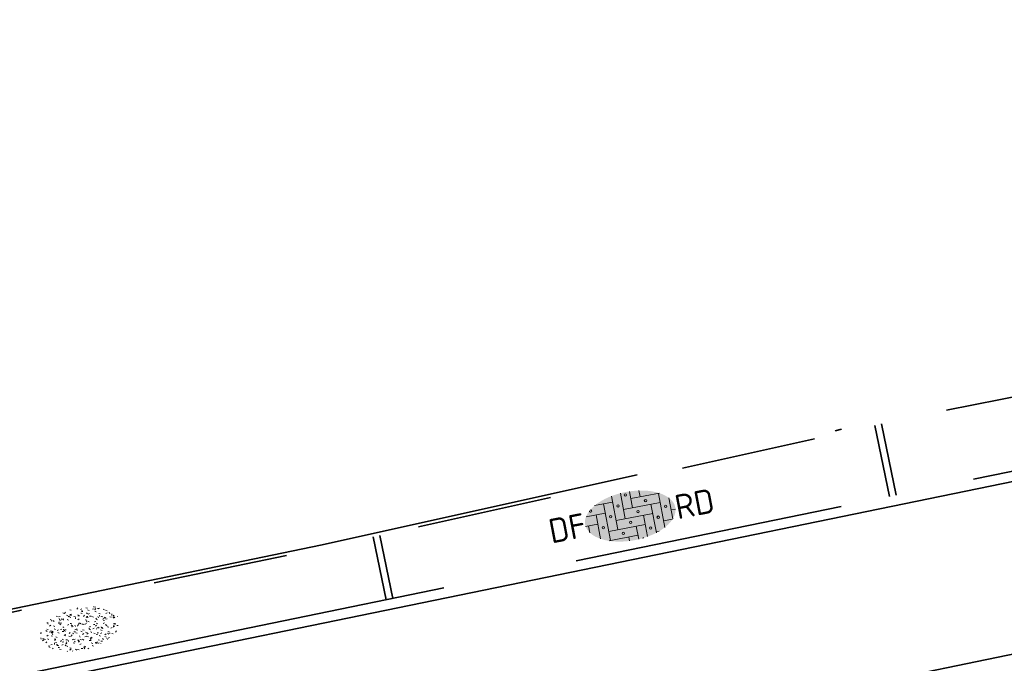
# Model space of a CAD drawing. Header units: metres. Extents: x 0 to 269924, y 0 to 933292.
# Tile 190 of 247: x 135079 to 135093, y 466677 to 466687. Entities that reach past the tile are written whole.
import ezdxf
from ezdxf import colors
from ezdxf.entities.mleader import LeaderData, LeaderLine
from ezdxf.enums import TextEntityAlignment as Align
from ezdxf.math import Vec2, Vec3

# ---------------------------------------------------------------- set-up
doc = ezdxf.new("R2010")
doc.units = ezdxf.units.M
for name, pattern in [('VH-OPSLUITBAND_100X200', [16, 8, -2, 4, -2]), ('VH-OPSLUITBAND_150X250', [24, 16, -2, 4, -2]), ('XX-HIDDEN', [4, 2, -2]), ('XX-PROJECTGRENS', [18, 12, -3, 0, -3])]:
    doc.linetypes.add(name, pattern=pattern)
doc.layers.add('N-WE-GR-GRAS-S', color=7, linetype='Continuous', lineweight=18, true_color=0x00a500)
for name, color, linetype, lineweight in [('N-WE-KG-GRENS_PROJECT-G', 7, 'XX-PROJECTGRENS', 35), ('N-WE-VH-GOOT_STRAATBAKSTEEN-G', 170, 'Continuous', 35), ('N-WE-VH-KANTOPSLUITING_OPSLUITBAND_100X200-G', 150, 'VH-OPSLUITBAND_100X200', 35), ('N-WE-VH-KANTOPSLUITING_OPSLUITBAND_150X250-G', 150, 'VH-OPSLUITBAND_150X250', 35), ('N-WE-VH-KANTOPSLUITING_VOORKANTBAND-G', 50, 'Continuous', 35), ('N-WE-VH-MATERIAALGRENS-G', 7, 'XX-HIDDEN', 35), ('N-WE-VH-VERHARDING-T18', 10, 'Continuous', 18), ('N-WE-VH-VERHARDING_STRAATBAKSTEEN-S', 7, 'Continuous', 18)]:
    doc.layers.add(name, color=color, linetype=linetype, lineweight=lineweight)
doc.styles.add('NLCS-ISO', font='NLCS-ISO.ttf')
doc.styles.add('NLCS-ISO-M200-T18', font='NLCS-ISO.ttf', dxfattribs={"height": 0.36})

# ---------------------------------------------------------------- blocks, each defined once
blk = doc.blocks.new('SVH-SBS_DIKFORMAAT_ELLEBOOG_KL-SO')
h = blk.add_hatch(color=254)
edge = h.paths.add_edge_path()
edge.add_ellipse((1.092, 0.124), major_axis=(3.395, 0), ratio=0.533267, start_angle=0, end_angle=360)
for p, q in [((0, 1.839), (0, -0.69)), ((0.69, 1.922), (0.69, 0)), ((1.38, 1.928), (1.38, 0.69)), ((2.07, 1.858), (2.07, 1.38)), ((-1.354, 1.38), (0, 1.38)), ((-0.69, 1.38), (-0.69, -1.38)), ((1.38, 1.38), (3.537, 1.38)), ((3.45, 1.38), (3.45, -1.178)), ((4.14, 0.921), (4.14, -0.672)), ((-2.295, 0), (-1.38, 0)), ((-2.133, 0.69), (-0.69, 0.69)), ((-1.38, 0.69), (-1.38, -1.117)), ((0, 0), (2.76, 0)), ((0.69, 0.69), (3.45, 0.69)), ((2.76, 0.69), (2.76, -1.452)), ((4.14, 0), (4.478, 0)), ((-2.07, 0), (-2.07, -0.535)), ((-0.69, -0.69), (2.07, -0.69)), ((1.38, -0.69), (1.38, -1.679)), ((2.07, 0), (2.07, -1.609)), ((3.45, -0.69), (4.124, -0.69)), ((-0.797, -1.38), (1.38, -1.38)), ((0.69, -1.38), (0.69, -1.673)), ((2.76, -1.38), (2.98, -1.38))]:
    blk.add_line(p, q)
for centre in [(1.035, 1.725), (0.345, 1.035), (2.415, 1.035), (-0.345, 0.345), (1.725, 0.345), (3.795, 0.345), (-1.035, -0.345), (1.035, -0.345), (3.105, -0.345), (0.345, -1.035), (2.415, -1.035)]:
    blk.add_circle(centre, 0.0881)
for centre, start, end in [((-1.725, 1.035), 158.91241, 101.19023), ((1.725, -1.725), 59.09113, 132.34328)]:
    blk.add_arc(centre, 0.0881, start, end)
at = {"style": 'NLCS-ISO'}
blk.add_attdef('FORMAAT', text='', height=1.8, dxfattribs=at).set_placement((-2.303, 0.124), align=Align.MIDDLE_RIGHT)
blk.add_attdef('KLEUR', text='', height=1.8, dxfattribs=at).set_placement((4.487, 0.124), align=Align.MIDDLE_LEFT)
at = {"style": 'NLCS-ISO', "flags": 1}
blk.add_attdef('FUNCTIE', text='', height=1.8, dxfattribs=at).set_placement((0.116, -3.585), align=Align.MIDDLE_CENTER)
blk = doc.blocks.new('SGR-GRAS_01-SO')
at = {"ltscale": 0.1}
for p, q in [((-0.562, 0.919), (-0.509, 0.972)), ((-0.212, 0.998), (-0.269, 1.031)), ((0.073, 0.993), (0.138, 1.031)), ((-1.448, 0.644), (-1.521, 0.664)), ((-1.469, 0.576), (-1.482, 0.65)), ((-1.427, 0.476), (-1.354, 0.496)), ((-1.302, 0.761), (-1.324, 0.774)), ((-1.284, 0.684), (-1.278, 0.759)), ((-1.154, 0.647), (-1.207, 0.7)), ((-0.939, 0.84), (-1.004, 0.878)), ((-0.968, 0.512), (-0.915, 0.565)), ((-0.893, 0.496), (-0.965, 0.515)), ((-0.892, 0.812), (-0.817, 0.812)), ((-0.873, 0.655), (-0.886, 0.729)), ((-0.871, 0.625), (-0.799, 0.644)), ((-0.804, 0.474), (-0.869, 0.511)), ((-0.73, 0.647), (-0.783, 0.7)), ((-0.689, 0.607), (-0.682, 0.682)), ((-0.576, 0.919), (-0.64, 0.957)), ((-0.441, 0.553), (-0.506, 0.59)), ((-0.427, 0.785), (-0.499, 0.804)), ((-0.425, 0.706), (-0.36, 0.743)), ((-0.305, 0.647), (-0.358, 0.7)), ((-0.317, 0.812), (-0.242, 0.812)), ((-0.316, 0.774), (-0.244, 0.793)), ((-0.278, 0.735), (-0.291, 0.809)), ((-0.078, 0.632), (-0.143, 0.669)), ((-0.093, 0.53), (-0.087, 0.604)), ((-0.002, 0.47), (0.071, 0.489)), ((0.128, 0.636), (0.056, 0.656)), ((0.119, 0.647), (0.066, 0.7)), ((0.286, 0.711), (0.221, 0.748)), ((0.239, 0.923), (0.312, 0.942)), ((0.258, 0.812), (0.333, 0.812)), ((0.317, 0.814), (0.304, 0.888)), ((0.322, 0.565), (0.375, 0.618)), ((0.429, 0.477), (0.494, 0.514)), ((0.543, 0.647), (0.49, 0.7)), ((0.502, 0.452), (0.509, 0.527)), ((0.594, 0.925), (0.522, 0.945)), ((0.554, 0.619), (0.626, 0.638)), ((0.649, 0.79), (0.584, 0.827)), ((0.684, 0.487), (0.611, 0.507)), ((0.833, 0.812), (0.908, 0.812)), ((0.912, 0.894), (0.907, 0.925)), ((0.967, 0.647), (0.914, 0.7)), ((0.927, 0.764), (0.992, 0.802)), ((1.012, 0.869), (0.947, 0.906)), ((1.15, 0.777), (1.077, 0.796)), ((1.147, 0.502), (1.082, 0.54)), ((1.109, 0.767), (1.182, 0.787)), ((1.392, 0.647), (1.339, 0.7)), ((1.51, 0.581), (1.445, 0.619)), ((-1.964, -0.07), (-1.977, 0.004)), ((-1.93, 0.188), (-1.925, 0.244)), ((-1.893, 0.237), (-1.921, 0.253)), ((-1.668, 0.023), (-1.595, 0.043)), ((-1.596, 0.241), (-1.649, 0.294)), ((-1.53, 0.316), (-1.595, 0.353)), ((-1.517, 0.187), (-1.442, 0.187)), ((-1.358, 0.206), (-1.431, 0.226)), ((-1.421, 0.131), (-1.356, 0.168)), ((-1.369, 0.009), (-1.382, 0.083)), ((-1.375, 0.106), (-1.322, 0.159)), ((-1.334, 0.111), (-1.328, 0.186)), ((-1.167, 0.395), (-1.232, 0.432)), ((-1.172, 0.241), (-1.225, 0.294)), ((-1.112, 0.172), (-1.04, 0.192)), ((-1.032, 0.028), (-1.097, 0.066)), ((-0.942, 0.187), (-0.867, 0.187)), ((-0.923, 0.418), (-0.858, 0.456)), ((-0.803, 0.057), (-0.875, 0.077)), ((-0.747, 0.241), (-0.8, 0.294)), ((-0.773, 0.089), (-0.786, 0.163)), ((-0.739, 0.034), (-0.732, 0.109)), ((-0.669, 0.107), (-0.734, 0.145)), ((-0.557, 0.321), (-0.485, 0.34)), ((-0.337, 0.347), (-0.41, 0.366)), ((-0.323, 0.241), (-0.376, 0.294)), ((-0.306, 0.186), (-0.371, 0.224)), ((-0.367, 0.187), (-0.292, 0.187)), ((-0.243, 0.017), (-0.17, 0.036)), ((-0.178, 0.169), (-0.191, 0.242)), ((-0.143, -0.043), (-0.137, 0.032)), ((-0.085, 0.159), (-0.032, 0.212)), ((-0.069, 0.189), (-0.004, 0.227)), ((0.057, 0.265), (-0.008, 0.303)), ((0.101, 0.241), (0.048, 0.294)), ((0.218, 0.198), (0.146, 0.217)), ((0.208, 0.187), (0.283, 0.187)), ((0.313, 0.166), (0.385, 0.185)), ((0.42, 0.344), (0.355, 0.382)), ((0.417, 0.248), (0.404, 0.322)), ((0.526, 0.241), (0.472, 0.294)), ((0.555, -0.022), (0.49, 0.015)), ((0.774, 0.049), (0.701, 0.069)), ((0.784, 0.423), (0.719, 0.461)), ((0.783, 0.187), (0.858, 0.187)), ((0.918, 0.057), (0.853, 0.094)), ((0.868, 0.315), (0.941, 0.334)), ((0.95, 0.241), (0.897, 0.294)), ((1.012, 0.328), (0.999, 0.402)), ((1.098, 0.375), (1.104, 0.45)), ((1.239, 0.338), (1.167, 0.358)), ((1.183, 0.011), (1.255, 0.03)), ((1.206, 0.212), (1.259, 0.265)), ((1.282, 0.136), (1.217, 0.173)), ((1.283, 0.248), (1.348, 0.286)), ((1.374, 0.241), (1.321, 0.294)), ((1.358, 0.187), (1.433, 0.187)), ((1.424, 0.463), (1.496, 0.483)), ((1.645, 0.215), (1.58, 0.252)), ((1.607, 0.407), (1.594, 0.481)), ((1.693, 0.298), (1.7, 0.373)), ((1.795, 0.19), (1.722, 0.209)), ((1.738, 0.159), (1.81, 0.179)), ((1.798, 0.241), (1.745, 0.294)), ((1.933, 0.187), (1.948, 0.187)), ((-1.918, -0.157), (-1.854, -0.119)), ((-1.824, -0.083), (-1.897, -0.064)), ((-1.759, -0.13), (-1.823, -0.092)), ((-1.782, -0.301), (-1.729, -0.248)), ((-1.624, -0.496), (-1.689, -0.459)), ((-1.613, -0.166), (-1.667, -0.113)), ((-1.567, -0.438), (-1.492, -0.438)), ((-1.395, -0.051), (-1.46, -0.013)), ((-1.385, -0.462), (-1.378, -0.387)), ((-1.353, -0.281), (-1.281, -0.261)), ((-1.269, -0.232), (-1.341, -0.212)), ((-1.261, -0.417), (-1.326, -0.38)), ((-1.269, -0.557), (-1.282, -0.483)), ((-1.189, -0.166), (-1.242, -0.113)), ((-1.065, -0.386), (-1, -0.348)), ((-0.992, -0.438), (-0.917, -0.438)), ((-0.897, -0.338), (-0.962, -0.301)), ((-0.765, -0.166), (-0.818, -0.113)), ((-0.798, -0.132), (-0.726, -0.112)), ((-0.789, -0.539), (-0.782, -0.464)), ((-0.713, -0.381), (-0.786, -0.361)), ((-0.674, -0.477), (-0.687, -0.403)), ((-0.534, -0.259), (-0.599, -0.222)), ((-0.567, -0.098), (-0.502, -0.061)), ((-0.491, -0.248), (-0.438, -0.195)), ((-0.484, -0.436), (-0.411, -0.416)), ((-0.417, -0.438), (-0.342, -0.438)), ((-0.341, -0.166), (-0.394, -0.113)), ((-0.248, -0.091), (-0.32, -0.072)), ((-0.171, -0.18), (-0.236, -0.143)), ((-0.078, -0.398), (-0.091, -0.324)), ((0.084, -0.166), (0.031, -0.113)), ((0.072, -0.287), (0.144, -0.268)), ((0.192, -0.101), (0.127, -0.064)), ((0.158, -0.438), (0.233, -0.438)), ((0.308, -0.24), (0.235, -0.221)), ((0.327, -0.468), (0.262, -0.43)), ((0.287, -0.327), (0.352, -0.289)), ((0.452, -0.12), (0.459, -0.046)), ((0.508, -0.166), (0.455, -0.113)), ((0.517, -0.318), (0.504, -0.244)), ((0.69, -0.389), (0.625, -0.351)), ((0.627, -0.138), (0.7, -0.119)), ((0.733, -0.438), (0.808, -0.438)), ((0.785, -0.039), (0.85, -0.002)), ((0.863, -0.389), (0.791, -0.37)), ((0.799, -0.195), (0.852, -0.142)), ((0.932, -0.166), (0.879, -0.113)), ((0.942, -0.442), (1.014, -0.423)), ((1.053, -0.31), (0.988, -0.272)), ((1.048, -0.198), (1.054, -0.123)), ((1.112, -0.239), (1.099, -0.165)), ((1.329, -0.1), (1.256, -0.08)), ((1.356, -0.166), (1.303, -0.113)), ((1.308, -0.438), (1.383, -0.438)), ((1.416, -0.231), (1.351, -0.193)), ((1.497, -0.293), (1.569, -0.274)), ((1.639, -0.268), (1.704, -0.231)), ((1.643, -0.275), (1.65, -0.2)), ((1.707, -0.159), (1.694, -0.085)), ((1.779, -0.152), (1.715, -0.114)), ((1.781, -0.166), (1.728, -0.113)), ((1.884, -0.248), (1.812, -0.229)), ((-1.631, -0.572), (-1.684, -0.519)), ((-1.535, -0.657), (-1.498, -0.636)), ((-1.207, -0.572), (-1.26, -0.519)), ((-1.179, -0.67), (-1.252, -0.651)), ((-1.126, -0.784), (-1.191, -0.746)), ((-1.039, -0.585), (-0.967, -0.565)), ((-0.898, -0.654), (-0.845, -0.601)), ((-0.836, -0.943), (-0.853, -0.926)), ((-0.783, -0.572), (-0.836, -0.519)), ((-0.763, -0.705), (-0.828, -0.667)), ((-0.725, -0.889), (-0.652, -0.869)), ((-0.709, -0.902), (-0.644, -0.864)), ((-0.624, -0.819), (-0.696, -0.799)), ((-0.582, -0.994), (-0.587, -0.97)), ((-0.399, -0.626), (-0.464, -0.588)), ((-0.376, -0.979), (-0.429, -0.926)), ((-0.358, -0.572), (-0.411, -0.519)), ((-0.265, -0.992), (-0.33, -0.955)), ((-0.158, -0.529), (-0.23, -0.51)), ((-0.211, -0.614), (-0.146, -0.577)), ((-0.193, -0.616), (-0.187, -0.541)), ((-0.169, -0.74), (-0.097, -0.72)), ((-0.068, -0.968), (-0.141, -0.948)), ((-0.036, -0.547), (-0.101, -0.509)), ((-0.014, -1.008), (0.039, -0.955)), ((0.048, -0.979), (-0.005, -0.926)), ((0.021, -0.964), (0.008, -0.89)), ((0.066, -0.572), (0.013, -0.519)), ((0.099, -0.913), (0.034, -0.876)), ((0.397, -0.678), (0.325, -0.659)), ((0.386, -0.591), (0.459, -0.572)), ((0.393, -0.601), (0.446, -0.548)), ((0.462, -0.834), (0.397, -0.797)), ((0.402, -0.693), (0.409, -0.618)), ((0.472, -0.979), (0.419, -0.926)), ((0.49, -0.572), (0.437, -0.519)), ((0.617, -0.884), (0.604, -0.81)), ((0.643, -0.843), (0.708, -0.806)), ((0.701, -0.895), (0.773, -0.876)), ((0.825, -0.755), (0.76, -0.718)), ((0.856, -0.938), (0.844, -0.926)), ((0.914, -0.572), (0.861, -0.519)), ((0.953, -0.827), (0.88, -0.808)), ((0.998, -0.77), (1.004, -0.696)), ((1.188, -0.676), (1.123, -0.639)), ((1.141, -0.556), (1.206, -0.518)), ((1.212, -0.805), (1.199, -0.731)), ((1.256, -0.746), (1.328, -0.727)), ((1.339, -0.572), (1.286, -0.519)), ((1.419, -0.538), (1.346, -0.518)), ((1.551, -0.597), (1.486, -0.56)), ((1.684, -0.547), (1.736, -0.495)), ((1.713, -0.522), (1.71, -0.519)), ((0.172, -1.037), (0.218, -1.024))]:
    blk.add_line(p, q, dxfattribs=at)
at = {"ltscale": 0.1, "style": 'NLCS-ISO'}
blk.add_attdef('TYPE', text='', height=0.5, dxfattribs=at).set_placement((3.471, -0.016), align=Align.MIDDLE_CENTER)

msp = doc.modelspace()

# ---------------------------------------------------------------- linework, layer by layer
at = {"layer": 'N-WE-KG-GRENS_PROJECT-G', "flags": 128}
msp.add_lwpolyline([(133942.152, 466524.013), (133955.533, 466522.507), (133956.145, 466521.626), (133962.811, 466521.355), (133963.543, 466522.67), (133965.054, 466522.563), (133965.551, 466521.193), (133981.5, 466520.334), (133981.565, 466520.896), (133982.028, 466520.86), (133994.134, 466520.33), (133994.151, 466519.671), (134009.067, 466519.478), (134013.911, 466519.512), (134027.732, 466519.636), (134028.693, 466519.554), (134034.796, 466519.611), (134050.86, 466519.659), (134068.501, 466520.152), (134071.254, 466520.237), (134077.26, 466520.692), (134094.041, 466522.635), (134101.385, 466523.282), (134101.428, 466523.91), (134128.995, 466527.092), (134141.938, 466528.627), (134148.421, 466529.392), (134148.476, 466529.087), (134157.108, 466530.24), (134157.762, 466530.339), (134157.953, 466529.076), (134163.706, 466529.946), (134172.69, 466531.055), (134201.838, 466535.069), (134202.197, 466534.878), (134203.304, 466535.042), (134208.161, 466535.722), (134214.682, 466536.673), (134215.15, 466536.846), (134235.766, 466539.754), (134239.587, 466540.449), (134251.117, 466542.218), (134251.536, 466542.09), (134264.479, 466543.833), (134264.487, 466544.317), (134273.56, 466545.641), (134273.608, 466545.287), (134285.679, 466546.863), (134299.118, 466548.971), (134309.192, 466550.345), (134329.805, 466553.659), (134341.526, 466555.206), (134346.97, 466556.112), (134351.977, 466556.025), (134358.949, 466556.887), (134359.186, 466557.313), (134365.426, 466557.917), (134389.225, 466560.758), (134395.395, 466561.519), (134400.633, 466562.019), (134418.638, 466563.907), (134426.404, 466566.343), (134432.472, 466567.14), (134437.532, 466567.422), (134444.848, 466568.25), (134448.277, 466568.388), (134484.594, 466572.762), (134486.539, 466572.966), (134490.599, 466573.546), (134498.499, 466574.536), (134514.318, 466576.701), (134542.397, 466581.367), (134546.702, 466582.122), (134551.593, 466582.441), (134551.871, 466583.179), (134557.906, 466584.406), (134558.276, 466584.115), (134567.36, 466586.004), (134582.717, 466588.715), (134583.108, 466588.972), (134590.444, 466590.398), (134630.038, 466598.271), (134633.264, 466598.923), (134632.087, 466604.993), (134646.051, 466607.537), (134647.414, 466607.429), (134666.972, 466611.405), (134675.342, 466617.463), (134674.819, 466607.593), (134696.995, 466610.537), (134702.172, 466611.327), (134706.525, 466612.071), (134709.085, 466612.323), (134712.087, 466612.776), (134715, 466613.203), (134716.349, 466613.229), (134723.364, 466613.968), (134738.981, 466616.639), (134746.062, 466617.28), (134746.09, 466616.641), (134760.121, 466618.861), (134759.993, 466619.829), (134768.446, 466621.137), (134784.615, 466623.738), (134787.541, 466625.072), (134796.772, 466626.479), (134796.899, 466625.715), (134813.878, 466628.545), (134820.226, 466629.584), (134847.68, 466634.234), (134881.79, 466639.204), (134881.926, 466639.532), (134884.43, 466640.009), (134893.797, 466641.711), (134903.085, 466643.328), (134904.138, 466643.527), (134920.265, 466646.374), (134921.332, 466646.578), (134937.367, 466649.518), (134938.501, 466649.708), (134961.555, 466654.096), (134967.764, 466655.262), (134974.722, 466656.563), (134984.23, 466658.491), (134992.023, 466659.998), (134995.809, 466660.766), (135000.442, 466661.693), (135009.695, 466663.648), (135010.659, 466663.869), (135018.832, 466665.618), (135021.92, 466666.314), (135034.093, 466668.943), (135034.161, 466668.769), (135043.8, 466670.832), (135059.084, 466674.02), (135068.771, 466676.078), (135083.089, 466679.034), (135091.902, 466680.993), (135097.488, 466682.166), (135104.831, 466683.651), (135116.534, 466686.231), (135119.892, 466686.792), (135126.3, 466688.013), (135127.347, 466688.196), (135130.448, 466688.891), (135135.602, 466689.887), (135140.19, 466691.518), (135166.592, 466696.94), (135182.368, 466700.724), (135201.902, 466704.748), (135203.941, 466705.082), (135209.867, 466705.957), (135217.801, 466707.782), (135228.821, 466709.933), (135242.391, 466712.598), (135277.698, 466719.723), (135279.457, 466720.111), (135279.55, 466721.578), (135288.178, 466723.073), (135350.963, 466735.305), (135501.986, 466763.685), (135501.162, 466761.839), (135525.132, 466766.833), (135533.639, 466768.672), (135569.042, 466775.188), (135582.767, 466777.378), (135584.022, 466777.634), (135585.675, 466776.264, 0.01918), (135652.451, 466792.01), (135652.891, 466793.457), (135660.981, 466795.919), (135661.574, 466796.074), (135664.481, 466796.836), (135665.946, 466796.651), (135673.558, 466799.328), (135680.977, 466801.739), (135687.276, 466804.201), (135692.547, 466806.295), (135705.432, 466809.743), (135712.094, 466810.706), (135728.145, 466817.035), (135760.285, 466825.832), (135773.458, 466829.179), (135789.116, 466834.08), (135813.029, 466842.892), (135823.352, 466846.718), (135839.426, 466852.91), (135860.96, 466860.89), (135867.928, 466863.26), (135895.199, 466872.784), (135899.312, 466861.8), (135873.359, 466852.082), (135873.188, 466848.843), (135867.814, 466846.669), (135856.104, 466842.036), (135847.253, 466838.505), (135830.033, 466832.514), (135818.854, 466828.652), (135812.865, 466826.949), (135808.959, 466825.804), (135805.053, 466824.658), (135770.731, 466814.307), (135766.971, 466812.016), (135761.879, 466808.079), (135757.591, 466807.133), (135743.839, 466803.566), (135724.075, 466798.35), (135721.275, 466798.229), (135720.422, 466801.401), (135715.133, 466799.834), (135698.553, 466794.754), (135698.279, 466793.693), (135686.038, 466790.352), (135686.038, 466789.248), (135686.038, 466787.562), (135681.985, 466786.092), (135677.719, 466785.319), (135623.458, 466770.711), (135607.41, 466767.662), (135584.355, 466763.142), (135577.091, 466761.475), (135570.47, 466760.803), (135524.714, 466753.103), (135522.642, 466752.878), (135515.666, 466751.661), (135498.388, 466748.218), (135460.498, 466741.759), (135438.515, 466737.953), (135402.134, 466731.048), (135401.842, 466732.671), (135396.111, 466731.637), (135390.927, 466730.659), (135374.008, 466727.423), (135342.463, 466720.896), (135337.831, 466720.249), (135332.781, 466719.412), (135316.41, 466716.549), (135312.764, 466716.512), (135301.04, 466714.003), (135296.667, 466713.077), (135288.078, 466711.338), (135288.031, 466710.414), (135288.066, 466708.643), (135283.612, 466707.738), (135244.114, 466700.084), (135242.59, 466702.114), (135218.779, 466697.088), (135216.4, 466696.736), (135207.126, 466694.996), (135197.842, 466693.22), (135196.987, 466690.777), (135188.214, 466689.009), (135186.218, 466690.919), (135157.953, 466685.339), (135157.545, 466682.623), (135152.388, 466681.564), (135151.517, 466683.806), (135135.729, 466680.62), (135134.464, 466677.149), (135128.184, 466675.854), (135125.788, 466678.571), (135109.606, 466675.114), (135107.871, 466673.543), (135107.871, 466672.134), (135099.469, 466670.442), (135080.265, 466666.625), (135079.406, 466666.151), (135069.61, 466664.202), (135057.638, 466661.759), (135035.803, 466657.155), (135033.723, 466658.689), (135013.618, 466654.679), (135014.198, 466652.086), (135012.612, 466651.731), (135012.176, 466654.16), (134999.525, 466651.581), (134981.058, 466648.065), (134978.74, 466647.609), (134978.586, 466647.723), (134973.29, 466646.777), (134967.912, 466645.754), (134966.071, 466645.409), (134952.75, 466642.776), (134952.592, 466643.577), (134951.246, 466643.315), (134944.955, 466642.097), (134940.872, 466641.345), (134939.907, 466640.789), (134925.329, 466637.906), (134925.171, 466637.877), (134925.333, 466636.966), (134925.553, 466635.733), (134922.159, 466635.157), (134921.983, 466636.201), (134920.712, 466635.973), (134906.644, 466633.431), (134906.509, 466633.768), (134899.927, 466632.517), (134896.041, 466630.574), (134862.297, 466626.202), (134861.423, 466623.924), (134854.723, 466622.819), (134853.222, 466624.597), (134834.721, 466621.381), (134818.755, 466618.638), (134803.128, 466616.182), (134801.097, 466614.744), (134787.48, 466613.242), (134768.983, 466610.888), (134755.14, 466609.258), (134754.957, 466609.237), (134754.786, 466610.217), (134731.872, 466606.359), (134713.4, 466603.055), (134699.607, 466600.717), (134685.428, 466598.156), (134675.878, 466596.194), (134672.276, 466595.656), (134668.91, 466595.016), (134645.926, 466591.058), (134638.577, 466590.001), (134611.474, 466584.899), (134601.717, 466583.131), (134600.6, 466582.901), (134592.762, 466581.44), (134575.118, 466578.109), (134569.726, 466577.127), (134558.057, 466574.923), (134547.369, 466573.132), (134538.23, 466571.522), (134531.355, 466570.551), (134524.272, 466569.346), (134519.026, 466568.326), (134515.39, 466567.719), (134505.384, 466563.341), (134500.986, 466562.643), (134495.881, 466561.909), (134495.823, 466562.312), (134492.204, 466563.642), (134484.398, 466562.518), (134478.905, 466561.786), (134469.843, 466560.533), (134464.536, 466559.742), (134456.919, 466558.745), (134448.033, 466557.687), (134433.208, 466556.61), (134412.104, 466554.577), (134407.553, 466554.101), (134387.467, 466551.741), (134381.785, 466550.955), (134364.962, 466548.659), (134360.191, 466548.481), (134354.944, 466547.628), (134324.113, 466542.837), (134319.685, 466541.923), (134312.466, 466540.844), (134307.061, 466539.9), (134305.527, 466540.739), (134283.993, 466537.831), (134278.004, 466536.268), (134260.392, 466533.941), (134253.899, 466532.65), (134244.867, 466531.618), (134227.961, 466528.835), (134196.876, 466524.748), (134191.294, 466524.652), (134189.441, 466519.487), (134180.543, 466523.251), (134138.079, 466517.961), (134135.279, 466517.668), (134120.646, 466515.791), (134115.858, 466514.998), (134094.415, 466512.788), (134094.483, 466512.133), (134077.905, 466510.692), (134056.132, 466509.19), (134043.898, 466509.02), (134033.049, 466509.242), (134023.923, 466509.529), (134011.048, 466510.262), (134011.12, 466510.989), (133978.031, 466511.971), (133977.492, 466511.386), (133976.525, 466511.415), (133970.93, 466511.61), (133940.859, 466512.853), (133936.339, 466513.04), (133926.354, 466513.566), (133918.767, 466513.929), (133914.845, 466514.016), (133909.555, 466514.279), (133907.78, 466514.373), (133898.183, 466514.701), (133889.291, 466514.99), (133877.411, 466515.387), (133865.169, 466516.189), (133858.598, 466516.511), (133853.557, 466516.784), (133840.824, 466517.534), (133833.647, 466517.757), (133833.706, 466517.421), (133832.853, 466517.458), (133826.979, 466517.575), (133808.076, 466518.296), (133803.308, 466518.179), (133802.56, 466518.555), (133780.072, 466520.153), (133779.6, 466519.291), (133774.066, 466519.538), (133773.735, 466520.559), (133740.527, 466522.642), (133713.376, 466524.159), (133705.703, 466524.636), (133705.709, 466526.266), (133685.059, 466527.583), (133660.563, 466529.253), (133639.129, 466529.346), (133622.453, 466530.286), (133616.388, 466530.543), (133614.494, 466530.624), (133604.393, 466531.597), (133597.464, 466531.465), (133574.3, 466531.955), (133566.695, 466531.543), (133561.32, 466531.616), (133554.142, 466531.627), (133545.309, 466531.719), (133535.509, 466531.795), (133530.483, 466531.897), (133499.098, 466532.845), (133498.91, 466530.624), (133497.604, 466522.359), (133448.566, 466524.379), (133448.421, 466522.59), (133414.567, 466524.034), (133414.497, 466533.241), (133401.904, 466533.723), (133353.812, 466535.745), (133352.26, 466536.139), (133333.107, 466536.524), (133333.343, 466545.829), (133369.152, 466544.714), (133381.325, 466544.396), (133400.699, 466543.637), (133404.005, 466543.551), (133435.456, 466542.61), (133435.456, 466542.277), (133451.526, 466541.628), (133467.883, 466541.235), (133477.659, 466542.034), (133509.103, 466541.442), (133515.138, 466541.284), (133519.939, 466540.992), (133525.525, 466540.798), (133532.518, 466540.097), (133548.147, 466539.778), (133548.297, 466540.601), (133555.22, 466540.722), (133564.265, 466540.558), (133565.06, 466540.188), (133570.074, 466540.025), (133574.07, 466539.875), (133576.623, 466539.795), (133577.163, 466540.007), (133601.21, 466539.677), (133602.809, 466541.635), (133610.483, 466541.448), (133611.878, 466539.353), (133618.8, 466539.154), (133622.331, 466538.943), (133622.362, 466539.485), (133627.247, 466539.274), (133627.305, 466538.709), (133642.487, 466537.733), (133654.92, 466537.235), (133674.71, 466536.649), (133674.766, 466536.962), (133682.638, 466536.639), (133685.084, 466535.631), (133701.924, 466534.36), (133703.6, 466534.856), (133708.504, 466534.396), (133731.895, 466532.391), (133737.992, 466531.942), (133749.854, 466530.901), (133752.15, 466530.77), (133756.921, 466530.655), (133767.535, 466530.109), (133779.853, 466530.016), (133787.77, 466529.934), (133810.905, 466528.967), (133832.384, 466528.238), (133837.192, 466527.837), (133897.841, 466525.036)], format="xyb", close=True, dxfattribs=at)
at = {"layer": 'N-WE-VH-GOOT_STRAATBAKSTEEN-G', "flags": 128}
msp.add_lwpolyline([(134850.728, 466629.884), (134879.517, 466635.041), (134906.55, 466639.912), (134925.457, 466643.328), (134930.132, 466644.172), (134943.194, 466646.57), (134946.879, 466647.253), (134947.138, 466647.303), (134962.795, 466650.378), (134966.331, 466651.069), (134981.683, 466653.952), (134997.799, 466657.215), (135022.313, 466662.515), (135031.869, 466664.539), (135032.887, 466664.754), (135034.431, 466665.079), (135043.698, 466667.143), (135044.006, 466667.211), (135046.095, 466667.675), (135047.538, 466667.996), (135075.01, 466673.665), (135097.501, 466678.277), (135099.352, 466678.655), (135105.806, 466679.959)], dxfattribs=at)
at = {"layer": 'N-WE-VH-KANTOPSLUITING_OPSLUITBAND_100X200-G', "flags": 128}
for points in [[(135091.387, 466680.826), (135091.603, 466679.772)], [(135083.869, 466679.158), (135084.06, 466678.226)]]:
    msp.add_lwpolyline(points, dxfattribs=at)
at = {"layer": 'N-WE-VH-KANTOPSLUITING_OPSLUITBAND_150X250-G', "flags": 128}
msp.add_lwpolyline([(135316.997, 466724.843), (135315.08, 466724.475), (135313.629, 466724.211), (135313.376, 466724.165), (135313.134, 466724.121), (135310.974, 466723.729), (135307.111, 466722.987), (135298.589, 466721.321), (135290.557, 466719.76), (135289.46, 466719.549), (135283.802, 466718.426), (135269.364, 466715.553), (135268.786, 466715.438), (135266.433, 466717.007), (135228.557, 466709.443), (135226.977, 466707.087), (135219.382, 466705.571), (135204.833, 466702.633), (135202.475, 466704.199), (135191.572, 466701.99), (135190.009, 466699.632), (135179.23, 466697.448), (135166.748, 466694.922), (135146.469, 466690.824), (135143.722, 466690.274), (135124.399, 466686.41), (135108.354, 466683.177), (135105.281, 466682.557), (135098.824, 466681.252), (135096.969, 466680.873), (135074.476, 466676.26), (135046.983, 466670.587), (135045.521, 466670.262), (135043.43, 466669.798), (135043.122, 466669.729), (135033.87, 466667.669), (135032.34, 466667.347), (135031.32, 466667.131), (135021.759, 466665.106), (134997.256, 466659.809), (134981.175, 466656.553), (134965.833, 466653.672), (134962.285, 466652.978), (134946.633, 466649.904), (134946.388, 466649.857), (134942.713, 466649.176), (134929.657, 466646.779), (134906.08, 466642.52), (134879.042, 466637.648), (134851.29, 466632.53)], dxfattribs=at)
at = {"layer": 'N-WE-VH-KANTOPSLUITING_VOORKANTBAND-G', "flags": 128}
for points in [[(135108.384, 466683.03), (135105.311, 466682.41), (135098.854, 466681.105), (135096.999, 466680.726), (135074.506, 466676.113), (135047.014, 466670.441), (135045.553, 466670.116), (135043.462, 466669.651), (135043.155, 466669.583), (135033.902, 466667.522), (135031.351, 466666.985), (135021.79, 466664.96), (134997.287, 466659.662), (134981.204, 466656.406), (134965.861, 466653.524), (134962.314, 466652.831), (134946.661, 466649.757), (134946.416, 466649.71), (134942.74, 466649.028), (134929.684, 466646.632), (134906.106, 466642.372), (134879.069, 466637.5), (134850.335, 466632.201), (134821.787, 466627.356)], [(135091.289, 466680.805), (135091.505, 466679.752)], [(135083.967, 466679.178), (135084.158, 466678.246)]]:
    msp.add_lwpolyline(points, dxfattribs=at)
at = {"layer": 'N-WE-VH-MATERIAALGRENS-G', "flags": 128}
msp.add_lwpolyline([(135021.903, 466666.163), (135034.13, 466668.711), (135043.81, 466670.783), (135059.094, 466673.971), (135068.782, 466676.029), (135083.1, 466678.986), (135091.913, 466680.944), (135104.757, 466683.48), (135115.475, 466685.668)], dxfattribs=at)

# ---------------------------------------------------------------- block references
at = {"layer": 'N-WE-GR-GRAS-S', "xscale": 0.3, "yscale": 0.3, "zscale": 0.3, "rotation": 12.84}
msp.add_blockref('SGR-GRAS_01-SO', (135079.528, 466677.794), dxfattribs=at)
at = {"layer": 'N-WE-VH-VERHARDING_STRAATBAKSTEEN-S', "xscale": 0.2, "yscale": 0.2, "zscale": 0.2, "rotation": 10.83926338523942}
msp.add_blockref('SVH-SBS_DIKFORMAAT_ELLEBOOG_KL-SO', (135087.461, 466679.398), dxfattribs=at).add_auto_attribs({'FORMAAT': 'DF', 'KLEUR': 'RD'})

# ---------------------------------------------------------------- leaders
at = {"layer": 'N-WE-VH-VERHARDING-T18'}
ml = msp.add_multileader_mtext('Standard', dxfattribs=at)
ml.set_content('', color=256, style='NLCS-ISO-M200-T18')
ml.set_leader_properties(color=256, linetype='ByLayer', lineweight=-1)
ml.build(insert=Vec2(0, 0))
ml.multileader.update_dxf_attribs({"has_dogleg": 0, "text_left_attachment_type": 5, "text_right_attachment_type": 5, "dogleg_length": 0.36, "arrow_head_size": 0.36})
ctx = ml.context
ctx.base_point, ctx.char_height, ctx.arrow_head_size, ctx.landing_gap_size, ctx.plane_origin = Vec3(135697.392, 466805.766), 0.36, 0.36, 0.18, Vec3(135695.697, 466805.189)
ctx.left_attachment, ctx.right_attachment = 5, 5
notes = []
notes.append((ctx, [(0, (0, 0, 0), (0, 0), (1, 0), 1, [])]))
ctx.mtext.insert, ctx.mtext.rotation, ctx.mtext.flow_direction = Vec3(135697.572, 466806.126), -0.147529, 5
for ctx, leaders in notes:
    for number, flags, end, landing, length, lines in leaders:
        leader = LeaderData()
        leader.index, (leader.has_last_leader_line, leader.has_dogleg_vector, leader.attachment_direction) = number, flags
        leader.last_leader_point, leader.dogleg_vector, leader.dogleg_length = Vec3(end), Vec3(landing), length
        for number, points, colour, breaks in lines:
            line = LeaderLine()
            line.index, line.vertices, line.color, line.breaks = number, Vec3.list(points), colors.encode_raw_color(colour), breaks
            leader.lines.append(line)
        ctx.leaders.append(leader)

doc.saveas('drawing.dxf')
